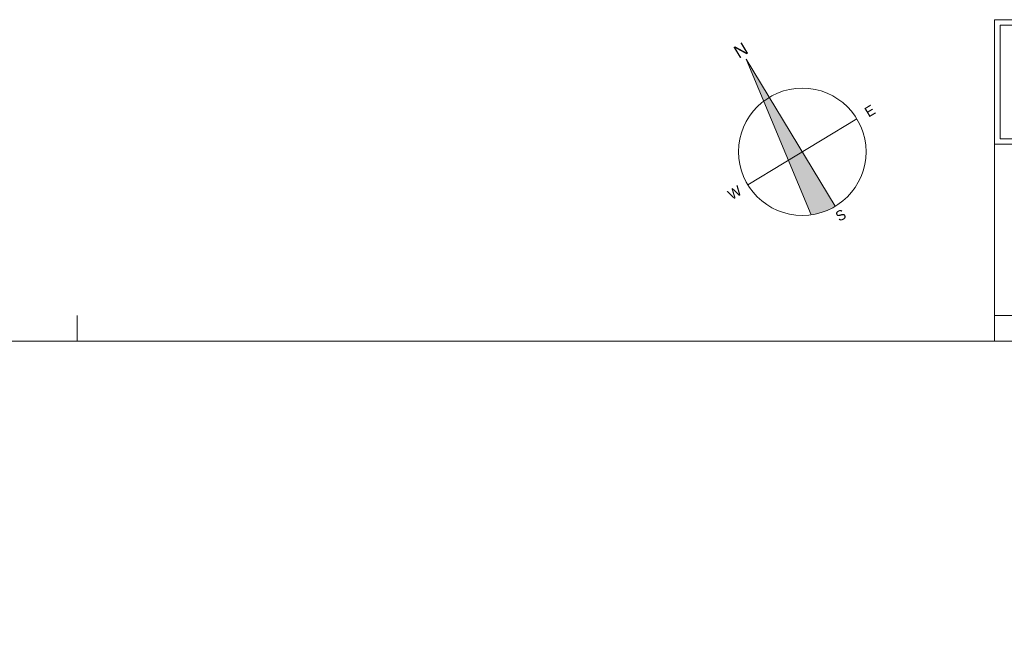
# Model space of a CAD drawing. Extents: x -145259 to -66341, y -2316 to 227384.
# Tile 51 of 143: x -107386 to -88069, y 71544 to 83595. Entities that reach past the tile are written whole.
import ezdxf

# ---------------------------------------------------------------- set-up
doc = ezdxf.new("R2010")
doc.units = 0
doc.header["$MEASUREMENT"] = 0
for name, color, linetype, lineweight in [('207-Nazwa gminy dzielnicy_Nr_Pióra__7', 7, 'Continuous', 13), ('Arch opisy_Nr_Pióra__5', 7, 'Continuous', 13), ('ARCH TABELA_Nr_Pióra__21', 7, 'Continuous', 13)]:
    doc.layers.add(name, color=color, linetype=linetype, lineweight=lineweight)
doc.layers.add('Arch opisy_Nr_Pióra__2', color=7, linetype='Continuous', lineweight=13, true_color=0x7f7f7f)
doc.styles.add('GENERATED_STYLE_2', font='txt')
doc.styles.add('GENERATED_STYLE_9', font='txt')

msp = doc.modelspace()

# ---------------------------------------------------------------- hatches: boundary and pattern name
at = {"layer": 'Arch opisy_Nr_Pióra__5', "linetype": 'Continuous'}
msp.add_hatch(color=256, dxfattribs=at).paths.add_polyline_path([(-93131.2, 82817.7), (-92788.3, 81995.8), (-92304.3, 80835.9), (-91856.5, 79762.9, 0.1010966), (-91385.2, 79930.9), (-92032.1, 81000.5), (-92679, 82070.1)], flags=0)

# ---------------------------------------------------------------- linework, layer by layer
for p, q in [((-91385.2, 79930.9), (-93131.2, 82817.7)), ((-93131.2, 82817.7), (-91856.5, 79762.9)), ((-93101.7, 80353.6), (-90962.5, 81647.4))]:
    msp.add_line(p, q, dxfattribs=at)
msp.add_circle((-92032.1, 81000.5), 1250, dxfattribs=at)
at = {"layer": 'ARCH TABELA_Nr_Pióra__21', "linetype": 'Continuous'}
for p, q in [((-88258.7, 83594.8), (-83365.1, 83594.8)), ((-88258.7, 81148), (-88258.7, 83594.8)), ((-88258.7, 77783.6), (-88258.7, 83594.8)), ((-88258.7, 83594.8), (-70758.7, 83594.8)), ((-88152.4, 81254.3), (-88152.4, 83488.4)), ((-88152.4, 83488.4), (-83471.5, 83488.4)), ((-88258.7, 81148), (-83365.1, 81148)), ((-88152.4, 81254.3), (-83471.5, 81254.3)), ((-106258.7, 77283.6), (-106258.7, 77783.6)), ((-88258.7, 77783.6), (-83365.1, 77783.6)), ((-88258.7, 77283.6), (-88258.7, 77783.6)), ((-88258.7, 77283.6), (-88258.7, 77783.6)), ((-88258.7, 77283.6), (-88258.7, 77783.6)), ((-70258.7, 77283.6), (-145258.7, 77283.6))]:
    msp.add_line(p, q, dxfattribs=at)

# ---------------------------------------------------------------- texts
at = {"layer": '207-Nazwa gminy dzielnicy_Nr_Pióra__7', "linetype": 'Continuous', "insert": (-107028, 71544.6), "char_height": 1.75, "attachment_point": 7, "rotation": 31.16746, "style": 'GENERATED_STYLE_9'}
msp.add_mtext('{\\W0.790000x;Świdwin}', dxfattribs=at)
msp.add_mtext('{\\W0.790000x;Świdwin}', dxfattribs=at)
msp.add_mtext('{\\W0.790000x;Świdwin}', dxfattribs=at)
at = {"layer": 'Arch opisy_Nr_Pióra__2', "linetype": 'Continuous', "attachment_point": 8, "rotation": 31.16746, "style": 'GENERATED_STYLE_2'}
for s, insert, char_height in [('{N}', (-93173.1, 82886.9), 250), ('{E}', (-90654.1, 81717.1), 200), ('{W}', (-93306.6, 80112.7), 200), ('{S}', (-91225.1, 79666.3), 200)]:
    msp.add_mtext(s, dxfattribs=dict(at, insert=insert, char_height=char_height))

doc.saveas('drawing.dxf')
